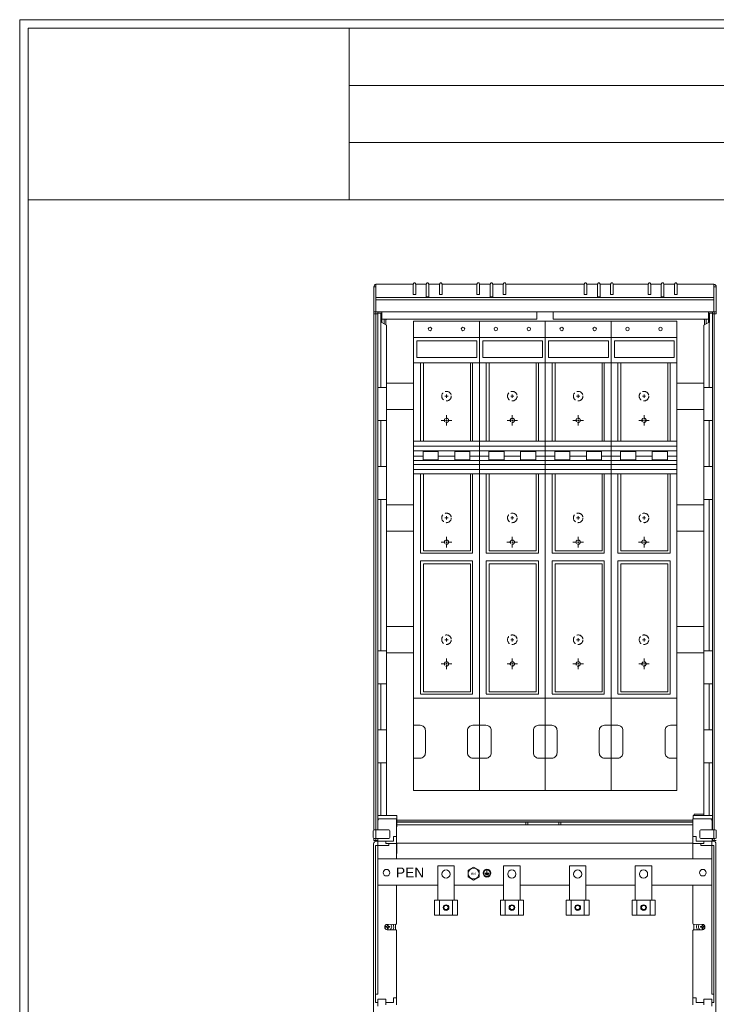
# Model space of a CAD drawing. Header units: centimetres. Extents: x -4572 to 125430, y -27163 to 73697.
# Tile 11 of 44: x 97579 to 98637, y -18097 to -16602. Entities that reach past the tile are written whole.
import ezdxf

# ---------------------------------------------------------------- set-up
doc = ezdxf.new("R2010")
doc.units = ezdxf.units.CM
doc.header["$MEASUREMENT"] = 0
doc.linetypes.add('KRESKOWA', pattern=[8, 6, -2])
for name, color, linetype in [('2', 2, 'Continuous'), ('kontur', 7, 'Continuous'), ('Pomoc do wymiaru', 6, 'Continuous'), ('w0', 7, 'Continuous'), ('Wymiar', 1, 'Continuous')]:
    doc.layers.add(name, color=color, linetype=linetype)
doc.layers.add('Warstwa 2', color=7, linetype='Continuous', lineweight=0)
doc.styles.add('ARIAL', font='arial.ttf', dxfattribs={"width": 0.8})
doc.styles.get("Standard").update_dxf_attribs({"font": 'ARIAL.TTF'})

# ---------------------------------------------------------------- blocks, each defined once
blk = doc.blocks.new('NSL 2_V_1dź')
at = {"lineweight": 0}
for p, q in [((-50, 0), (-50, -548)), ((50, 0), (-50, 0)), ((50, -548), (50, 0)), ((50, -25), (-50, -25)), ((50, -182.5), (-50, -182.5)), ((-50, -182.5), (-50, -232.1)), ((-50, -190.1), (50, -190.1)), ((50, -232.1), (50, -182.5)), ((-50, -196.9), (50, -196.9)), ((-50, -205.1), (-35.5, -205.1)), ((-12.5, -205.1), (12.5, -205.1)), ((35.5, -205.1), (50, -205.1)), ((-50, -211.8), (50, -211.8)), ((-50, -217.9), (50, -217.9)), ((-50, -225.4), (50, -225.4)), ((-50, -232.1), (50, -232.1)), ((-39.7, -537.5), (-39.7, -364)), ((-39.7, -364), (39.7, -364)), ((-35.1, -368.7), (-35.1, -534.1)), ((36.3, -368.7), (-35.1, -368.7)), ((36.3, -534.1), (36.3, -368.7)), ((39.7, -364), (39.7, -537.5)), ((-39.7, -537.5), (-39.7, -566.3)), ((-35.1, -534.1), (-35.1, -563.4)), ((36.3, -563.4), (36.3, -534.1)), ((39.7, -566.9), (39.7, -537.5)), ((-50, -548), (-50, -573)), ((50, -548), (50, -573)), ((39.7, -566.9), (-39.7, -566.9)), ((-35.1, -563.4), (36.3, -563.4)), ((50, -573), (-50, -573)), ((-50, -573), (-50, -713)), ((50, -713), (50, -573)), ((50, -713), (-50, -713))]:
    blk.add_line(p, q, dxfattribs=at)
for points in [[(-50, -25), (50, -25), (50, -63.4), (-50, -63.4)], [(-45, -30.1), (45.9, -30.1), (45.9, -55.2), (-45, -55.2)], [(-35.5, -197.9), (-12.5, -197.9), (-12.5, -210.8), (-35.5, -210.8)], [(35.5, -197.9), (12.5, -197.9), (12.5, -210.8), (35.5, -210.8)]]:
    blk.add_lwpolyline(points, close=True, dxfattribs=at)
for points in [[(-39.7, -182.5), (-39.7, -63.4)], [(-35.1, -63.4), (-35.1, -182.5)], [(36.3, -182.5), (36.3, -63.4)], [(39.7, -63.4), (39.7, -182.5)], [(39.7, -232.1), (39.7, -352.5), (-39.7, -352.5), (-39.7, -232.1)], [(-35.1, -232.1), (-35.1, -349.1), (36.3, -349.1), (36.3, -232.1)]]:
    blk.add_lwpolyline(points, dxfattribs=at)
for points in [[(-50, -664), (-40, -664, 0.414214), (-32, -656), (-32, -622, 0.414214), (-40, -614), (-50, -614)], [(40, -664), (50, -664), (50, -614), (40, -614, 0.414214), (32, -622), (32, -656, 0.414214)]]:
    blk.add_lwpolyline(points, format="xyb", close=True, dxfattribs=at)
for centre in [(-25, -12), (25, -12)]:
    blk.add_circle(centre, 2.61, dxfattribs=at)
at = {"layer": 'Pomoc do wymiaru', "linetype": 'KRESKOWA', "lineweight": 0}
for p, q in [((-2.5, -114), (2.5, -114)), ((0, -116.5), (0, -111.5)), ((0, -148.8), (0, -142.6)), ((-2, -150.8), (-8.2, -150.8)), ((-1, -150.8), (1, -150.8)), ((0, -151.8), (0, -149.8)), ((0, -152.8), (0, -159.1)), ((2, -150.8), (8.2, -150.8)), ((-2.5, -299), (2.5, -299)), ((0, -301.5), (0, -296.5)), ((0, -333.8), (0, -327.6)), ((-8.3, -335.8), (-2.1, -335.8)), ((-1, -335.8), (1, -335.8)), ((0, -336.8), (0, -334.8)), ((0, -337.8), (0, -344.1)), ((2, -335.8), (8.2, -335.8)), ((-2.5, -484), (2.5, -484)), ((0, -486.5), (0, -481.5)), ((-2, -520.8), (-8.2, -520.8)), ((-1, -520.8), (1, -520.8)), ((0, -518.8), (0, -512.6)), ((0, -521.8), (0, -519.8)), ((0, -522.8), (0, -529.1)), ((2, -520.8), (8.2, -520.8))]:
    blk.add_line(p, q, dxfattribs=at)
at = {"layer": 'Pomoc do wymiaru', "linetype": 'KRESKOWA', "lineweight": 0, "ltscale": 2}
for centre in [(0, -114), (0, -299), (0, -484)]:
    blk.add_circle(centre, 7.25, dxfattribs=at)
at = {"layer": 'Pomoc do wymiaru', "linetype": 'KRESKOWA', "lineweight": 0}
for centre in [(0, -150.8), (0, -335.8), (0, -520.8)]:
    blk.add_circle(centre, 3.25, dxfattribs=at)
at = {"layer": 'Wymiar', "lineweight": 0}
blk.add_line((-35.1, -563.4), (-35.1, -544.2), dxfattribs=at)
blk = doc.blocks.new('efgewfbb')
at = {"layer": 'Warstwa 2', "lineweight": 0}
blk.add_lwpolyline([(11957.17, 7651), (11958.17, 7652.73), (11957.17, 7654.46), (11955.17, 7654.46), (11954.17, 7652.73), (11955.17, 7651)], close=True, dxfattribs=at)
for radius in [2.5, 2.07]:
    blk.add_circle((11956.17, 7652.73), radius, dxfattribs=at)
blk = doc.blocks.new('q1qq')
at = {"lineweight": 0}
for p, q in [((9797.7, 7077.9), (9797.7, 7100.9)), ((9797.7, 7100.9), (9832.7, 7100.9)), ((9805.2, 7077.9), (9805.2, 7100.9)), ((9825.2, 7100.9), (9825.2, 7077.9)), ((9832.7, 7100.9), (9832.7, 7077.9)), ((9832.7, 7077.9), (9797.7, 7077.9)), ((9802.7, 7077.9), (9827.7, 7077.9))]:
    blk.add_line(p, q, dxfattribs=at)
blk.add_lwpolyline([(9802.7, 7100.9), (9802.7, 7152.9), (9827.7, 7152.9), (9827.7, 7100.9)], close=True, dxfattribs=at)
blk.add_circle((9815.2, 7140.4), 6.25, dxfattribs=at)
at = {"layer": '2', "color": 7, "lineweight": 0}
blk.add_line((9803.4, 7077.9), (9827.1, 7077.9), dxfattribs=at)
at = {"lineweight": 0, "xscale": 1.732050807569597, "yscale": 1.732050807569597, "zscale": 1.732050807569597}
blk.add_blockref('efgewfbb', (-10893.4, -6165.5), dxfattribs=at)
blk = doc.blocks.new('wretjhw45rtyWSFBH')
at = {"lineweight": 0}
blk.add_lwpolyline([(11979.3, 7648.6), (11987.8, 7643.7), (11996.3, 7648.6), (11996.3, 7658.5), (11987.8, 7663.4), (11979.3, 7658.5)], close=True, dxfattribs=at)
for centre, radius in [((11987.8, 7653.6), 8.21), ((12008.1, 7654.3), 6), ((12008.1, 7654.3), 5)]:
    blk.add_circle(centre, radius, dxfattribs=at)
at = {"layer": 'w0', "color": 7, "lineweight": 0}
for p, q in [((12008.1, 7658.2), (12008.1, 7654)), ((12004.6, 7654), (12011.6, 7654)), ((12005.4, 7652.9), (12010.8, 7652.9)), ((12006.3, 7651.8), (12009.9, 7651.8))]:
    blk.add_line(p, q, dxfattribs=at)
at = {"lineweight": 0}
blk.add_text('M10', height=3, dxfattribs=at).set_placement((11983.5, 7651.9))
blk = doc.blocks.new('q3tr3rfg2')
at = {"color": 7, "lineweight": 0}
for p, q in [((43660.5, 2515.9), (43663.6, 2515.9)), ((43663.6, 2519.7), (43663.6, 2477.7)), ((44177, 2519.7), (44177, 2477.7)), ((44180.5, 2515.8), (44177, 2515.8)), ((44177, 2499.6), (43663.6, 2499.6)), ((44177, 2495.7), (43663.6, 2495.7))]:
    blk.add_line(p, q, dxfattribs=at)
at = {"lineweight": 0}
for p, q in [((43695.5, 1698.7), (43695.5, 1695.7)), ((43695.5, 1698.7), (43695.5, 1698.7)), ((43695.5, 1695.6), (43695.5, 1695.7)), ((43695.5, 1695.7), (43695.5, 1695.7)), ((43695.5, 1695.6), (43695.5, 1695.5)), ((43695, 1670.7), (43702.2, 1670.7)), ((43695, 1670.6), (43695.4, 1670.6)), ((43695.4, 1654.7), (43695.4, 1670.6)), ((43695.5, 1670.5), (43695.4, 1670.6)), ((43695.5, 1670.5), (43695.5, 1670.5)), ((43695.5, 1670.5), (43695.5, 1670.5)), ((43695.5, 1670.4), (43695.5, 1670.5)), ((43695.5, 1670.5), (43707.9, 1670.5)), ((43695.5, 1670.4), (43695.5, 1670.4)), ((43695.5, 1670.3), (43695.5, 1670.4)), ((43695.5, 1670.2), (43695.5, 1670.3)), ((43695.5, 1670.1), (43695.5, 1670.2)), ((43695.5, 1670), (43695.5, 1670.1)), ((43695.5, 1663.7), (43695.5, 1670)), ((43702.2, 1670.7), (44002.8, 1670.7)), ((43707.9, 1670.5), (44002.8, 1670.5)), ((43832.8, 1670.7), (43790, 1670.7)), ((44002.8, 1670.7), (44050, 1670.7)), ((44137.9, 1670.5), (44002.8, 1670.5)), ((44132.2, 1670.7), (44050, 1670.7)), ((44145, 1670.7), (44132.2, 1670.7)), ((44144.5, 1670.5), (44137.9, 1670.5)), ((43695, 1425.2), (43695, 1435.7)), ((44145, 1425.2), (44145, 1435.7))]:
    blk.add_line(p, q, dxfattribs=at)
at = {"layer": 'kontur', "color": 7, "lineweight": 0}
for p, q in [((43660.5, 2477.8), (43660.5, 2515.9)), ((43720, 2519.7), (43663.6, 2519.7)), ((43663.6, 2519.7), (43663.6, 2519.7)), ((43720.9, 2521.3), (43720, 2519.7)), ((43720, 2519.7), (43720, 2519.7)), ((43720, 2519.7), (43720, 2504.1)), ((43724, 2519.7), (43723.1, 2521.3)), ((43724, 2519.7), (43724, 2519.7)), ((43724, 2519.7), (43724, 2504.1)), ((43740, 2519.7), (43724, 2519.7)), ((43740.9, 2521.3), (43740, 2519.7)), ((43740, 2519.7), (43740, 2519.7)), ((43740, 2519.7), (43740, 2500.6)), ((43744, 2519.7), (43743.1, 2521.3)), ((43744, 2519.7), (43744, 2519.7)), ((43744, 2519.7), (43744, 2500.6)), ((43760, 2519.7), (43744, 2519.7)), ((43760.9, 2521.3), (43760, 2519.7)), ((43760, 2519.7), (43760, 2519.7)), ((43760, 2519.7), (43760, 2504.1)), ((43764, 2519.7), (43763.1, 2521.3)), ((43764, 2519.7), (43764, 2519.7)), ((43764, 2519.7), (43764, 2504.1)), ((43817, 2519.7), (43764, 2519.7)), ((43817.9, 2521.3), (43817, 2519.7)), ((43817, 2519.7), (43817, 2519.7)), ((43817, 2519.7), (43817, 2504.1)), ((43821, 2519.7), (43820.1, 2521.3)), ((43821, 2519.7), (43821, 2519.7)), ((43821, 2519.7), (43821, 2504.1)), ((43837, 2519.7), (43821, 2519.7)), ((43837.9, 2521.3), (43837, 2519.7)), ((43837, 2519.7), (43837, 2519.7)), ((43837, 2519.7), (43837, 2500.6)), ((43841, 2519.7), (43840.1, 2521.3)), ((43841, 2519.7), (43841, 2519.7)), ((43841, 2519.7), (43841, 2500.6)), ((43857, 2519.7), (43841, 2519.7)), ((43857.9, 2521.3), (43857, 2519.7)), ((43857, 2519.7), (43857, 2519.7)), ((43857, 2519.7), (43857, 2504.1)), ((43861, 2519.7), (43860.1, 2521.3)), ((43861, 2519.7), (43861, 2519.7)), ((43861, 2519.7), (43861, 2504.1)), ((43980, 2519.7), (43861, 2519.7)), ((43980.9, 2521.3), (43980, 2519.7)), ((43980, 2519.7), (43980, 2519.7)), ((43980, 2519.7), (43980, 2504.1)), ((43984, 2519.7), (43983.1, 2521.3)), ((43984, 2519.7), (43984, 2519.7)), ((43984, 2519.7), (43984, 2504.1)), ((44000, 2519.7), (43984, 2519.7)), ((44000.9, 2521.3), (44000, 2519.7)), ((44000, 2519.7), (44000, 2519.7)), ((44000, 2519.7), (44000, 2500.6)), ((44004, 2519.7), (44003.1, 2521.3)), ((44004, 2519.7), (44004, 2519.7)), ((44004, 2519.7), (44004, 2500.6)), ((44020, 2519.7), (44004, 2519.7)), ((44020.9, 2521.3), (44020, 2519.7)), ((44020, 2519.7), (44020, 2519.7)), ((44020, 2519.7), (44020, 2504.1)), ((44024, 2519.7), (44023.1, 2521.3)), ((44024, 2519.7), (44024, 2519.7)), ((44024, 2519.7), (44024, 2504.1)), ((44077, 2519.7), (44024, 2519.7)), ((44077.9, 2521.3), (44077, 2519.7)), ((44077, 2519.7), (44077, 2519.7)), ((44077, 2519.7), (44077, 2504.1)), ((44081, 2519.7), (44080.1, 2521.3)), ((44081, 2519.7), (44081, 2519.7)), ((44081, 2519.7), (44081, 2504.1)), ((44097, 2519.7), (44081, 2519.7)), ((44097.9, 2521.3), (44097, 2519.7)), ((44097, 2519.7), (44097, 2519.7)), ((44097, 2519.7), (44097, 2500.6)), ((44101, 2519.7), (44100.1, 2521.3)), ((44101, 2519.7), (44101, 2519.7)), ((44101, 2519.7), (44101, 2500.6)), ((44117, 2519.7), (44101, 2519.7)), ((44117.9, 2521.3), (44117, 2519.7)), ((44117, 2519.7), (44117, 2519.7)), ((44117, 2519.7), (44117, 2504.1)), ((44121, 2519.7), (44120.1, 2521.3)), ((44121, 2519.7), (44121, 2519.7)), ((44121, 2519.7), (44121, 2504.1)), ((44177, 2519.7), (44121, 2519.7)), ((44177, 2519.7), (44177, 2519.7)), ((44180.5, 2477.8), (44180.5, 2515.8)), ((43721.7, 2503.9), (43722.3, 2503.9)), ((43741.7, 2500.4), (43742.3, 2500.4)), ((43761.7, 2503.9), (43762.3, 2503.9)), ((43819.3, 2503.9), (43818.8, 2503.9)), ((43839.3, 2500.4), (43838.8, 2500.4)), ((43859.3, 2503.9), (43858.8, 2503.9)), ((43981.7, 2503.9), (43982.3, 2503.9)), ((44001.7, 2500.4), (44002.3, 2500.4)), ((44021.7, 2503.9), (44022.3, 2503.9)), ((44079.3, 2503.9), (44078.8, 2503.9)), ((44099.3, 2500.4), (44098.8, 2500.4)), ((44119.3, 2503.9), (44118.8, 2503.9)), ((43660.5, 2477.7), (43660.5, 2477.8)), ((43660.5, 2477.7), (43660.5, 2475.7)), ((43660.5, 2477.7), (43664, 2477.7)), ((43660.5, 2474.7), (43660.5, 2475.7)), ((43663.5, 2474.7), (43660.5, 2474.7)), ((43660.5, 2474.7), (43660.5, 1690.6)), ((43660.5, 2474.7), (43660.5, 1690.7)), ((43663.5, 2475.7), (43663.5, 2477.7)), ((43663.5, 2475.7), (43663.5, 2474.7)), ((43666.5, 2474.7), (43663.5, 2474.7)), ((43663.5, 2474.7), (43663.5, 1690.7)), ((43664, 2477.7), (43664.5, 2477.7)), ((43664.5, 2477.7), (44176.5, 2477.7)), ((43664.5, 2477.7), (43664.5, 2477.7)), ((43666.5, 2477.7), (43666.5, 2475.7)), ((43666.5, 2475.7), (43672.5, 2475.7)), ((43666.5, 2475.7), (43666.5, 2474.7)), ((43666.5, 2474.7), (43666.5, 1690.7)), ((43671.1, 2461.7), (43671.1, 2475.7)), ((43671.2, 2475.7), (43671.2, 2461.7)), ((43672.5, 2477.7), (43672.5, 2475.7)), ((43672.5, 2475.7), (43672.5, 2461.7)), ((43672.5, 2475.6), (43672.5, 2467.8)), ((43672.5, 2466.8), (43672.5, 2467.8)), ((43908.1, 2477.7), (43908.1, 2467.8)), ((43908.1, 2466.8), (43908.1, 2467.8)), ((43932.9, 2477.7), (43932.9, 2467.8)), ((43932.9, 2466.8), (43932.9, 2467.8)), ((44168.5, 2477.7), (44168.5, 2475.7)), ((44168.5, 2475.7), (44168.5, 2461.7)), ((44174.5, 2475.7), (44168.5, 2475.7)), ((44168.5, 2475.7), (44168.5, 2467.8)), ((44168.5, 2466.8), (44168.5, 2467.8)), ((44169.8, 2475.7), (44169.8, 2461.7)), ((44170, 2461.7), (44170, 2475.7)), ((44174.5, 2477.7), (44174.5, 2475.7)), ((44174.5, 2475.7), (44174.5, 2474.7)), ((44174.5, 2474.7), (44177.5, 2474.7)), ((44174.5, 2474.7), (44174.5, 1690.7)), ((44176.5, 2477.7), (44176.5, 2477.7)), ((44176.5, 2477.7), (44177, 2477.7)), ((44177, 2477.7), (44180.5, 2477.7)), ((44177.5, 2475.7), (44177.5, 2477.7)), ((44177.5, 2475.7), (44177.5, 2474.7)), ((44177.5, 2474.7), (44180.5, 2474.7)), ((44177.5, 2474.7), (44177.5, 1690.7)), ((44180.5, 2477.7), (44180.5, 2477.8)), ((44180.5, 2475.7), (44180.5, 2477.7)), ((44180.5, 2475.7), (44180.5, 2474.7)), ((43660.5, 2459.7), (43660.5, 1707.7)), ((43671.2, 2461.7), (43671.2, 2362.7)), ((43794, 2466.8), (43672.5, 2466.8)), ((43672.5, 2466.8), (43672.5, 2466.8)), ((43672.5, 2461.7), (43679.5, 2457.7)), ((43676, 2466.8), (43676, 2459.7)), ((43680.4, 2466.8), (43678.5, 2465.7)), ((43678.5, 2465.7), (43678.5, 2458.3)), ((43679.5, 2362.7), (43679.5, 2457.7)), ((43794, 2466.8), (43799, 2466.8)), ((43799, 2466.8), (43908.1, 2466.8)), ((43932.9, 2466.8), (44042.1, 2466.8)), ((44042.1, 2466.8), (44047, 2466.8)), ((44047, 2466.8), (44168.5, 2466.8)), ((44160.6, 2466.8), (44162.5, 2465.7)), ((44168.5, 2461.7), (44161.5, 2457.7)), ((44161.5, 2457.7), (44161.5, 2362.7)), ((44162.5, 2465.7), (44162.5, 2458.3)), ((44165, 2466.8), (44165, 2459.7)), ((44168.5, 2466.8), (44168.5, 2466.8)), ((44169.8, 2461.7), (44169.8, 2362.7)), ((43666.5, 2362.7), (43671.2, 2362.7)), ((43671.2, 2362.7), (43679.5, 2362.7)), ((43679.5, 2362.7), (43679.5, 2312.7)), ((44161.5, 2362.7), (44161.5, 2312.7)), ((44169.8, 2362.7), (44161.5, 2362.7)), ((44174.5, 2362.7), (44169.8, 2362.7)), ((43666.5, 2312.7), (43671.2, 2312.7)), ((43671.2, 2312.7), (43679.5, 2312.7)), ((43671.2, 2312.7), (43671.2, 2242.7)), ((43679.5, 2242.7), (43679.5, 2312.7)), ((44169.8, 2312.7), (44161.5, 2312.7)), ((44161.5, 2312.7), (44161.5, 2242.7)), ((44174.5, 2312.7), (44169.8, 2312.7)), ((44169.8, 2312.7), (44169.8, 2242.7)), ((43666.5, 2242.7), (43671.2, 2242.7)), ((43671.2, 2242.7), (43679.5, 2242.7)), ((43679.5, 2242.7), (43679.5, 2192.7)), ((44161.5, 2242.7), (44161.5, 2192.7)), ((44169.8, 2242.7), (44161.5, 2242.7)), ((44174.5, 2242.7), (44169.8, 2242.7)), ((43666.5, 2192.7), (43671.2, 2192.7)), ((43671.2, 2192.7), (43679.5, 2192.7)), ((43671.2, 2192.7), (43671.2, 1962.7)), ((43679.5, 1962.7), (43679.5, 2192.7)), ((44169.8, 2192.7), (44161.5, 2192.7)), ((44161.5, 2192.7), (44161.5, 1962.7)), ((44174.5, 2192.7), (44169.8, 2192.7)), ((44169.8, 2192.7), (44169.8, 1962.7)), ((43666.5, 1962.7), (43671.2, 1962.7)), ((43671.2, 1962.7), (43679.5, 1962.7)), ((43679.5, 1962.7), (43679.5, 1912.7)), ((44161.5, 1962.7), (44161.5, 1912.7)), ((44169.8, 1962.7), (44161.5, 1962.7)), ((44174.5, 1962.7), (44169.8, 1962.7)), ((43666.5, 1912.7), (43671.2, 1912.7)), ((43671.2, 1912.7), (43679.5, 1912.7)), ((43671.2, 1912.7), (43671.2, 1842.7)), ((43679.5, 1842.7), (43679.5, 1912.7)), ((44169.8, 1912.7), (44161.5, 1912.7)), ((44161.5, 1912.7), (44161.5, 1842.7)), ((44174.5, 1912.7), (44169.8, 1912.7)), ((44169.8, 1912.7), (44169.8, 1842.7)), ((43666.5, 1842.7), (43671.2, 1842.7)), ((43671.2, 1842.7), (43679.5, 1842.7)), ((43679.5, 1842.7), (43679.5, 1792.7)), ((44161.5, 1842.7), (44161.5, 1792.7)), ((44169.8, 1842.7), (44161.5, 1842.7)), ((44174.5, 1842.7), (44169.8, 1842.7)), ((43666.5, 1792.7), (43671.2, 1792.7)), ((43671.2, 1792.7), (43679.5, 1792.7)), ((43671.2, 1792.7), (43671.2, 1712.7)), ((43679.5, 1712.7), (43679.5, 1792.7)), ((44169.8, 1792.7), (44161.5, 1792.7)), ((44161.5, 1792.7), (44161.5, 1712.7)), ((44174.5, 1792.7), (44169.8, 1792.7)), ((44169.8, 1792.7), (44169.8, 1712.7)), ((43666.5, 1712.7), (43691.5, 1712.7)), ((43666.5, 1707.7), (43691.5, 1707.7)), ((43670, 1707.7), (43668.5, 1707.7)), ((43691.5, 1712.7), (43695.5, 1712.7)), ((43695.5, 1707.7), (43691.5, 1707.7)), ((43695, 1703.7), (43695, 1707.7)), ((43695.5, 1712.7), (43695.5, 1707.7)), ((43695.5, 1705.7), (43695.5, 1707.7)), ((44145, 1705.7), (43695.5, 1705.7)), ((43695.5, 1702.8), (43695.5, 1705.7)), ((44145.5, 1707.7), (44145, 1707.7)), ((44145.5, 1707.7), (44145, 1707.7)), ((44145, 1703.7), (44145, 1707.7)), ((44149.5, 1712.7), (44145.5, 1712.7)), ((44145.5, 1712.7), (44145.5, 1707.7)), ((44145.5, 1707.7), (44149.5, 1707.7)), ((44147, 1714.7), (44147, 1712.7)), ((44161.5, 1714.7), (44147, 1714.7)), ((44174.5, 1712.7), (44149.5, 1712.7)), ((44174.5, 1707.7), (44149.5, 1707.7)), ((43660.5, 1690.7), (43660.5, 1690.7)), ((43660.5, 1690.6), (43660.5, 1690.7)), ((43661, 1690.7), (43663.5, 1690.7)), ((43663.5, 1690.7), (43681.5, 1690.7)), ((43681.5, 1690.7), (43683, 1690.7)), ((43695, 1680.7), (43695, 1703.7)), ((43695.5, 1698.7), (43695.5, 1702.8)), ((44145, 1702.7), (43695.5, 1702.7)), ((44145, 1698.7), (43695.5, 1698.6)), ((44037.8, 1698.6), (43798.7, 1698.6)), ((43891.2, 1698.6), (43891.2, 1702.7)), ((43894.3, 1702.7), (43894.3, 1698.6)), ((43941.3, 1698.6), (43941.3, 1702.7)), ((43944.3, 1702.7), (43944.3, 1698.6)), ((44145, 1680.7), (44145, 1703.7)), ((44158.5, 1690.7), (44157, 1690.7)), ((44176.5, 1690.7), (44158.5, 1690.7)), ((44174, 1703.7), (44174, 1704.5)), ((44174, 1690.7), (44174, 1703.7)), ((44174.5, 1690.7), (44174, 1690.7)), ((44179, 1690.7), (44176.5, 1690.7)), ((43659.5, 1679.2), (43659.5, 1689.2)), ((43660.5, 1674.7), (43660.5, 1677.8)), ((43660.5, 1677.8), (43660.5, 1674.7)), ((43663.5, 1677.7), (43661, 1677.7)), ((43663.5, 1679.2), (43663.5, 1689.2)), ((43681.5, 1677.7), (43663.5, 1677.7)), ((43663.5, 1677.7), (43663.5, 1674.7)), ((43666.5, 1677.7), (43666.5, 1674.7)), ((43683, 1677.7), (43681.5, 1677.7)), ((43684.5, 1679.2), (43684.5, 1689.2)), ((43690, 1680.7), (43690, 1673.7)), ((43690, 1680.7), (43695, 1680.7)), ((43695, 1680.7), (43695, 1670.2)), ((44145, 1680.7), (44145, 1670.2)), ((44150, 1680.7), (44145, 1680.7)), ((44150, 1680.7), (44150, 1673.7)), ((44155.5, 1679.2), (44155.5, 1689.2)), ((44157, 1677.7), (44158.5, 1677.7)), ((44158.5, 1677.7), (44176.5, 1677.7)), ((44174, 1673.7), (44174, 1677.7)), ((44174.5, 1677.7), (44174.5, 1674.7)), ((44176.5, 1677.7), (44179, 1677.7)), ((44176.6, 1679.2), (44176.6, 1689.2)), ((44177.5, 1677.7), (44177.5, 1674.7)), ((44180.5, 1679.2), (44180.5, 1689.2)), ((43660, 944.6), (43660, 1669.7)), ((43663.5, 1674.7), (43660.5, 1674.7)), ((43666.5, 1667.2), (43663, 1667.2)), ((43663, 1445.2), (43663, 1667.2)), ((43666.5, 1674.7), (43663.5, 1674.7)), ((43664, 1673.7), (43666, 1673.7)), ((43666, 1673.7), (43666, 1674.7)), ((43666, 1673.7), (43669, 1673.7)), ((43666.5, 1673.7), (43678.5, 1673.8)), ((43666.5, 1673.5), (43666.5, 1673.7)), ((43666.5, 1672.7), (43666.5, 1673.5)), ((43666.5, 1672.7), (43666.5, 1667.2)), ((43666.5, 1445.2), (43666.5, 1667.1)), ((43666.5, 1667.1), (43683, 1667.1)), ((43678.5, 1673.8), (43678.5, 1673.6)), ((43690, 1673.7), (43678.5, 1673.6)), ((43678.5, 1673.6), (43678.5, 1672.8)), ((43678.5, 1670.2), (43678.5, 1672.8)), ((43678.5, 1670.2), (43683, 1670.2)), ((43683, 1667.1), (43683, 1670.2)), ((43683, 1670.2), (43695, 1670.2)), ((43695, 1670.7), (43702.2, 1670.7)), ((43695, 1646.8), (43695, 1670.2)), ((43702.2, 1670.7), (44002.8, 1670.7)), ((43832.8, 1670.7), (43790, 1670.7)), ((44002.8, 1670.7), (44050, 1670.7)), ((44137.8, 1670.7), (44050, 1670.7)), ((44145, 1670.7), (44137.8, 1670.7)), ((44157, 1670.2), (44145, 1670.2)), ((44145, 1646.8), (44145, 1670.2)), ((44150, 1673.7), (44161.5, 1673.6)), ((44157, 1667.1), (44157, 1670.2)), ((44161.5, 1670.2), (44157, 1670.2)), ((44173.5, 1667.1), (44157, 1667.1)), ((44161.5, 1673.8), (44161.5, 1673.6)), ((44173.5, 1673.7), (44161.5, 1673.8)), ((44161.5, 1673.6), (44161.5, 1672.8)), ((44161.5, 1670.2), (44161.5, 1672.8)), ((44174, 1673.7), (44171, 1673.7)), ((44173.5, 1673.5), (44173.5, 1673.7)), ((44173.5, 1672.7), (44173.5, 1673.5)), ((44173.5, 1672.7), (44173.5, 1667.2)), ((44173.5, 1667.2), (44177, 1667.2)), ((44173.5, 1445.2), (44173.5, 1667.1)), ((44176, 1673.7), (44174, 1673.7)), ((44174.5, 1674.7), (44177.5, 1674.7)), ((44177, 1445.2), (44177, 1667.2)), ((44177.5, 1674.7), (44180.5, 1674.7)), ((44180, 943.6), (44180, 1669.7)), ((43695, 1566.9), (43695, 1606.8)), ((44145, 1566.9), (44145, 1606.8)), ((43695, 1548.5), (43695, 1566.9)), ((44145, 1548.5), (44145, 1566.9)), ((43678.3, 1544.2), (43678.3, 1544.3)), ((43678.3, 1544.3), (43680.3, 1544.3)), ((43678.3, 1544), (43678.3, 1544.2)), ((43678.3, 1543.9), (43678.3, 1544)), ((43678.3, 1543.7), (43678.3, 1543.9)), ((43678.3, 1543.6), (43678.3, 1543.7)), ((43678.3, 1543.4), (43678.3, 1543.6)), ((43678.3, 1543.3), (43678.3, 1543.4)), ((43678.3, 1543.1), (43678.3, 1543.3)), ((43678.3, 1543.1), (43680.3, 1543.1)), ((43680, 1543.1), (43680, 1544.3)), ((43680.3, 1544.3), (43680.9, 1544.9)), ((43680.9, 1542.5), (43680.3, 1543.1)), ((43694, 1547.5), (43680.5, 1547.2)), ((43680.9, 1547), (43681.1, 1547)), ((43680.9, 1547), (43680.9, 1544.9)), ((43680.9, 1545.2), (43682.1, 1545.2)), ((43680.9, 1540.5), (43680.9, 1542.5)), ((43682.1, 1542.2), (43680.9, 1542.2)), ((43681.1, 1540.5), (43680.9, 1540.5)), ((43681.1, 1547), (43681.2, 1547)), ((43681.2, 1540.5), (43681.1, 1540.5)), ((43681.2, 1547), (43681.4, 1547)), ((43681.4, 1540.5), (43681.2, 1540.5)), ((43681.4, 1547), (43681.5, 1547)), ((43681.5, 1540.5), (43681.4, 1540.5)), ((43681.5, 1547), (43681.7, 1547)), ((43681.7, 1540.5), (43681.5, 1540.5)), ((43681.7, 1547), (43681.8, 1547)), ((43681.8, 1540.5), (43681.7, 1540.5)), ((43681.8, 1547), (43682, 1547)), ((43682, 1540.5), (43681.8, 1540.5)), ((43682, 1547), (43682.1, 1547)), ((43682.1, 1540.5), (43682, 1540.5)), ((43682.1, 1547), (43682.1, 1544.9)), ((43682.1, 1544.9), (43682.7, 1544.3)), ((43682.7, 1543.1), (43682.1, 1542.5)), ((43682.1, 1540.5), (43682.1, 1542.5)), ((43684.7, 1544.3), (43682.7, 1544.3)), ((43682.7, 1543.1), (43684.7, 1543.1)), ((43683, 1544.3), (43683, 1543.1)), ((43684.7, 1544.3), (43684.7, 1544.2)), ((43684.7, 1544.2), (43684.7, 1544)), ((43684.7, 1544), (43684.7, 1543.9)), ((43684.7, 1543.9), (43684.7, 1543.7)), ((43684.7, 1543.7), (43684.7, 1543.6)), ((43684.7, 1543.6), (43684.7, 1543.4)), ((43684.7, 1543.4), (43684.7, 1543.3)), ((43684.7, 1543.3), (43684.7, 1543.1)), ((43693.5, 1539), (43693.5, 1547.5)), ((44146, 1547.5), (44159.6, 1547.2)), ((44146.5, 1539), (44146.5, 1547.5)), ((44156.3, 1544.3), (44156.3, 1544.2)), ((44156.3, 1544.3), (44158.3, 1544.3)), ((44156.3, 1544.2), (44156.3, 1544)), ((44156.3, 1544), (44156.3, 1543.9)), ((44156.3, 1543.9), (44156.3, 1543.7)), ((44156.3, 1543.7), (44156.3, 1543.6)), ((44156.3, 1543.6), (44156.3, 1543.4)), ((44156.3, 1543.4), (44156.3, 1543.3)), ((44156.3, 1543.3), (44156.3, 1543.1)), ((44158.3, 1543.1), (44156.3, 1543.1)), ((44158, 1544.3), (44158, 1543.1)), ((44158.9, 1544.9), (44158.3, 1544.3)), ((44158.3, 1543.1), (44158.9, 1542.5)), ((44159.1, 1547), (44158.9, 1547)), ((44158.9, 1547), (44158.9, 1544.9)), ((44160.1, 1545.2), (44158.9, 1545.2)), ((44158.9, 1540.5), (44158.9, 1542.5)), ((44158.9, 1542.2), (44160.1, 1542.2)), ((44158.9, 1540.5), (44159.1, 1540.5)), ((44159.2, 1547), (44159.1, 1547)), ((44159.1, 1540.5), (44159.2, 1540.5)), ((44159.4, 1547), (44159.2, 1547)), ((44159.2, 1540.5), (44159.4, 1540.5)), ((44159.5, 1547), (44159.4, 1547)), ((44159.4, 1540.5), (44159.5, 1540.5)), ((44159.7, 1547), (44159.5, 1547)), ((44159.5, 1540.5), (44159.7, 1540.5)), ((44159.8, 1547), (44159.7, 1547)), ((44159.7, 1540.5), (44159.8, 1540.5)), ((44160, 1547), (44159.8, 1547)), ((44159.8, 1540.5), (44160, 1540.5)), ((44160.1, 1547), (44160, 1547)), ((44160, 1540.5), (44160.1, 1540.5)), ((44160.1, 1547), (44160.1, 1544.9)), ((44160.7, 1544.3), (44160.1, 1544.9)), ((44160.1, 1542.5), (44160.7, 1543.1)), ((44160.1, 1540.5), (44160.1, 1542.5)), ((44162.7, 1544.3), (44160.7, 1544.3)), ((44162.7, 1543.1), (44160.7, 1543.1)), ((44161, 1543.1), (44161, 1544.3)), ((44162.7, 1544.2), (44162.7, 1544.3)), ((44162.7, 1544), (44162.7, 1544.2)), ((44162.7, 1543.9), (44162.7, 1544)), ((44162.7, 1543.7), (44162.7, 1543.9)), ((44162.7, 1543.6), (44162.7, 1543.7)), ((44162.7, 1543.4), (44162.7, 1543.6)), ((44162.7, 1543.3), (44162.7, 1543.4)), ((44162.7, 1543.1), (44162.7, 1543.3)), ((43694, 1539), (43680.5, 1539.2)), ((43695, 1435.7), (43695, 1538)), ((44145, 1435.7), (44145, 1538)), ((44146, 1539), (44159.6, 1539.2)), ((43663, 1441.2), (43663, 1445.2)), ((43663, 1428.7), (43663, 1441.2)), ((43666.5, 1441.2), (43663, 1441.2)), ((43666.5, 1441.2), (43666.5, 1445.2)), ((44173.5, 1441.2), (44173.5, 1445.2)), ((44173.5, 1441.2), (44177, 1441.2)), ((44177, 1441.2), (44177, 1445.2)), ((44177, 1428.7), (44177, 1441.2)), ((43663, 1428.7), (43666.5, 1428.7)), ((43666.5, 1433.7), (43678.5, 1433.7)), ((43666.5, 1433.7), (43666.5, 1423.2)), ((43678.5, 1433.7), (43678.5, 1425.2)), ((43678.5, 1428.7), (43690, 1428.7)), ((43690, 1435.7), (43690, 1428.7)), ((43690, 1435.7), (43695, 1435.7)), ((43695, 1425.2), (43695, 1435.7)), ((44145, 1425.2), (44145, 1435.7)), ((44150, 1435.7), (44145, 1435.7)), ((44150, 1435.7), (44150, 1428.7)), ((44161.5, 1428.7), (44150, 1428.7)), ((44173.5, 1433.7), (44161.5, 1433.7)), ((44161.5, 1433.7), (44161.5, 1425.2)), ((44173.5, 1433.7), (44173.5, 1423.2)), ((44177, 1428.7), (44173.5, 1428.7))]:
    blk.add_line(p, q, dxfattribs=at)
at = {"layer": 'kontur', "color": 7, "lineweight": 0, "ltscale": 25.4}
for p, q in [((43932.4, 1703), (43695.5, 1703)), ((43901.5, 1703), (43904.5, 1703)), ((43932.4, 1703), (43932.4, 1703)), ((43935.4, 1703), (43932.4, 1703)), ((43935.4, 1703), (43935.4, 1703)), ((44145, 1703), (43935.4, 1703))]:
    blk.add_line(p, q, dxfattribs=at)
at = {"layer": 'kontur', "color": 7, "lineweight": 0}
for centre, radius, start, end in [((43664.5, 2515.8), 4, 103.5784, 179.5), ((43722, 2520.7), 1.26, 30, 150), ((43742, 2520.7), 1.26, 30, 150), ((43762, 2520.7), 1.26, 30, 150), ((43819, 2520.7), 1.26, 30, 150), ((43839, 2520.7), 1.26, 30, 150), ((43859, 2520.7), 1.26, 30, 150), ((43982, 2520.7), 1.26, 30, 150), ((44002, 2520.7), 1.26, 30, 150), ((44022, 2520.7), 1.26, 30, 150), ((44079, 2520.7), 1.26, 30, 150), ((44099, 2520.7), 1.26, 30, 150), ((44119, 2520.7), 1.26, 30, 150), ((44176.5, 2515.8), 4, 0.5, 82.8236), ((43721.3, 2508), 4.16, 251.7533, 275.8974), ((43722.7, 2508), 4.16, 264.1026, 288.2467), ((43741.3, 2504.5), 4.16, 251.7533, 275.8974), ((43742.7, 2504.5), 4.16, 264.1026, 288.2467), ((43761.4, 2508.5), 4.64, 253.0183, 274.6324), ((43762.7, 2508), 4.16, 264.1026, 288.2467), ((43818.3, 2508), 4.16, 251.7533, 275.8974), ((43819.7, 2508), 4.16, 264.1026, 288.2467), ((43838.3, 2504.5), 4.16, 251.7533, 275.8974), ((43839.7, 2504.5), 4.16, 264.1026, 288.2467), ((43858.3, 2508), 4.16, 251.7533, 275.8974), ((43859.7, 2508), 4.16, 264.1026, 288.2467), ((43981.3, 2508), 4.16, 251.7533, 275.8974), ((43982.7, 2508), 4.16, 264.1026, 288.2467), ((44001.3, 2504.5), 4.16, 251.7533, 275.8974), ((44002.7, 2504.5), 4.16, 264.1026, 288.2467), ((44021.4, 2508.5), 4.64, 253.0183, 274.6324), ((44022.7, 2508), 4.16, 264.1026, 288.2467), ((44078.3, 2508), 4.16, 251.7533, 275.8974), ((44079.7, 2508.5), 4.64, 265.3676, 286.9817), ((44098.3, 2504.5), 4.16, 251.7533, 275.8974), ((44099.7, 2504.5), 4.16, 264.1026, 288.2467), ((44118.3, 2508), 4.16, 251.7533, 275.8974), ((44119.7, 2508), 4.16, 264.1026, 288.2467), ((43661.5, 2249.4), 228.4, 89.2502, 90.2513), ((44179.5, 2249.4), 228.4, 89.7487, 90.7498), ((43670, 1703.6), 4.05, 102.645, 148.47), ((44144.2, 1759.3), 53.7, 269.8592, 270.8757), ((44144.5, 1611.8), 93.9, 89.6687, 90.017), ((44170, 1703.6), 4.11, 8.9405, 75.3699), ((43661, 1689.2), 1.5, 90, 180), ((43712.3, 1689.8), 48.8, 178.8397, 180.6018), ((43683, 1689.2), 1.5, 0, 90), ((44144.3, 1657.6), 45.3, 89.0299, 90.2352), ((44144.5, 1796.7), 93.9, 269.983, 270.3313), ((44157, 1689.2), 1.5, 90, 180), ((44127.8, 1689.8), 48.8, 359.3982, 1.1603), ((44179, 1689.2), 1.5, 0, 90), ((43661, 1679.2), 1.5, 180, 270), ((43712.3, 1678.7), 48.8, 179.3982, 181.1603), ((43683, 1679.2), 1.5, 270, 0), ((44157, 1679.2), 1.5, 180, 270), ((44127.8, 1678.7), 48.8, 358.8397, 0.6018), ((44179, 1679.2), 1.5, 270, 0), ((43664, 1669.7), 4, 90, 180), ((44176, 1669.7), 4, 0, 90), ((43680.5, 1543.7), 3.5, 91, 188.2132), ((43680.5, 1542.7), 3.5, 171.7868, 269), ((43681.5, 1543.7), 6, 310.1605, 36.8898), ((43681.5, 1543.7), 9, 328.8734, 24.0054), ((43694, 1548.5), 1, 271, 0), ((44146, 1548.5), 1, 180, 269), ((44159.5, 1543.7), 9, 156.1146, 211.9687), ((44159.5, 1543.7), 6, 143.3147, 229.5882), ((44159.5, 1543.7), 3.5, 351.7868, 89), ((44159.5, 1542.7), 3.5, 271, 8.2132), ((43694, 1538), 1, 0, 89), ((44146, 1538), 1, 91, 180)]:
    blk.add_arc(centre, radius, start, end, dxfattribs=at)

msp = doc.modelspace()

# ---------------------------------------------------------------- linework, layer by layer
at = {"lineweight": 0}
for p, q in [((97591.8, -16614.9, 1125), (97591.8, -20223.9, 1125)), ((100301.8, -16614.9, 1125), (97591.8, -16614.9, 1125)), ((100171.5, -16614.9, 1125), (97591.8, -16614.9, 1125)), ((98079, -16701.7, 1125), (100301.8, -16701.7, 1125)), ((98079, -16788.6, 1125), (99814.6, -16788.6, 1125)), ((97591.8, -16875.4, 1125), (100301.8, -16875.4, 1125)), ((98177, -17153.7, 1110), (98135.8, -17153.7, 1110)), ((98617.7, -17153.7, 1125), (98577, -17153.7, 1125)), ((98177, -17193.7, 1110), (98135.8, -17193.7, 1110)), ((98617.8, -17193.7, 1125), (98577, -17193.7, 1125)), ((98177, -17338.7, 1110), (98135.8, -17338.7, 1110)), ((98617.7, -17338.7, 1125), (98577, -17338.7, 1125)), ((98177, -17378.7, 1110), (98135.8, -17378.7, 1110)), ((98617.8, -17378.7, 1125), (98577, -17378.7, 1125)), ((98177, -17523.7, 1110), (98135.8, -17523.7, 1110)), ((98617.7, -17523.7, 1125), (98577, -17523.7, 1125)), ((98177, -17563.7, 1110), (98135.8, -17563.7, 1110)), ((98617.8, -17563.7, 1125), (98577, -17563.7, 1125)), ((98122.8, -17876.5, 1125), (98629.8, -17876.5, 1125)), ((98122.8, -17916.5, 1125), (98213.8, -17916.5, 1125)), ((98238.8, -17916.5, 1125), (98313.8, -17916.5, 1125)), ((98338.8, -17916.5, 1125), (98413.8, -17916.5, 1125)), ((98438.8, -17916.5, 1125), (98513.8, -17916.5, 1125)), ((98538.8, -17916.5, 1125), (98629.8, -17916.5, 1125))]:
    msp.add_line(p, q, dxfattribs=at)
at = {"lineweight": 0, "elevation": 1125}
for points in [[(97578.8, -16601.8), (97578.8, -20236.9), (100314.8, -20236.9), (100314.8, -16601.8)], [(97591.8, -16614.9), (98079, -16614.9), (98079, -16875.4), (97591.8, -16875.4)]]:
    msp.add_lwpolyline(points, close=True, dxfattribs=at)
at = {"lineweight": 0}
for centre in [(98135.9, -17897.5, 1050), (98616.3, -17897.5, 1050)]:
    msp.add_circle(centre, 5, dxfattribs=at)

# ---------------------------------------------------------------- block references
for name, p in [('q3tr3rfg2', (54456.3, -19523.3, 1125)), ('NSL 2_V_1dź', (98227, -17059.6, 1117.5)), ('NSL 2_V_1dź', (98327, -17059.6, 1117.5)), ('NSL 2_V_1dź', (98427, -17059.6, 1117.5)), ('NSL 2_V_1dź', (98527, -17059.6, 1117.5)), ('q1qq', (88411.1, -25040, 1065)), ('q1qq', (88511.1, -25040, 1065)), ('q1qq', (88611.1, -25040, 1065)), ('q1qq', (88711.1, -25040, 1065)), ('wretjhw45rtyWSFBH', (86280.4, -25552.4, 1050))]:
    msp.add_blockref(name, p, dxfattribs=at)

# ---------------------------------------------------------------- texts
at = {"lineweight": 40, "style": 'ARIAL'}
msp.add_text('PEN', height=15, dxfattribs=at).set_placement((98150.2, -17904.8, 1050))
at = {"lineweight": 0, "insert": (98091.5, -16719.5, 1125), "char_height": 47.463, "width": 2031.928, "attachment_point": 1}
msp.add_mtext('{\\fTimes New Roman|b1|i0|c238|p18;                               ZŁĄCZE KABLOWE }', dxfattribs=at)

doc.saveas('drawing.dxf')
